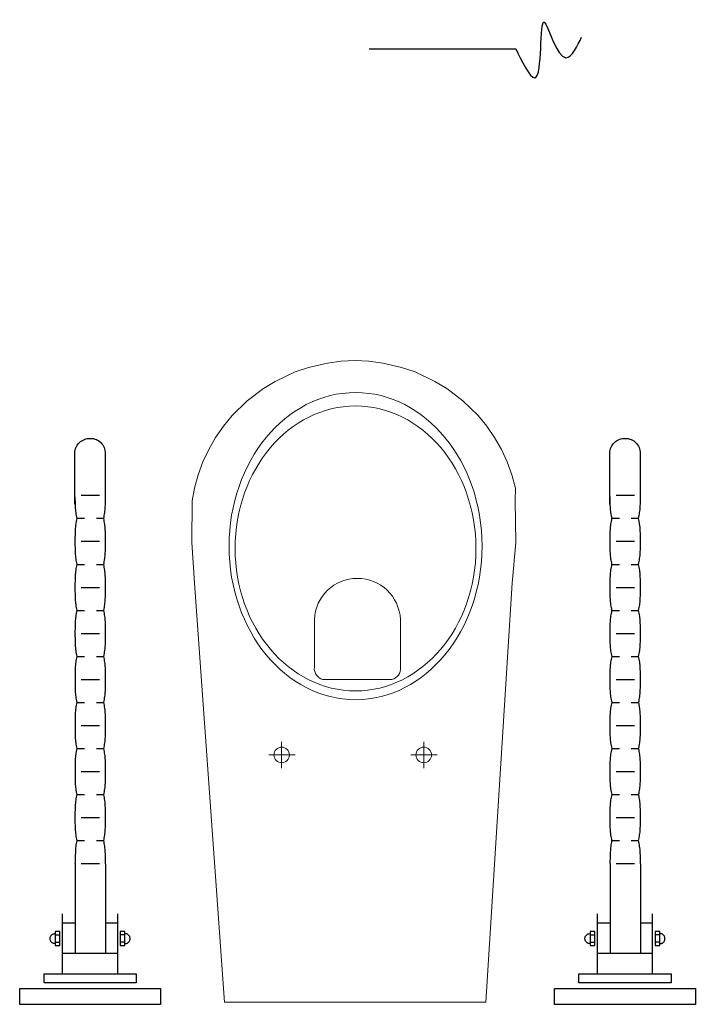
# Model space of a CAD drawing. Header units: metres. Extents: x 6502846 to 6512378, y 5892705 to 5896166.
# Tile 23 of 73: x 6503894.799 to 6503895.536, y 5894689.06 to 5894690.133. Entities that reach past the tile are written whole.
import ezdxf

# ---------------------------------------------------------------- set-up
doc = ezdxf.new("R2010")
doc.units = ezdxf.units.M
doc.header["$MEASUREMENT"] = 0
doc.layers.get('0').update_dxf_attribs({"color": 2})
doc.layers.add('A_wyposażenie_sanitarne', color=131, linetype='Continuous')

# ---------------------------------------------------------------- blocks, each defined once
blk = doc.blocks.new('ustęp2')
at = {"lineweight": 0}
for p, q in [((58658.32, 45854.2), (58660.37, 45854.68)), ((58660.37, 45854.68), (58661.87, 45854.88)), ((58661.87, 45854.88), (58663.39, 45854.95)), ((58664.9, 45854.88), (58663.39, 45854.95)), ((58666.41, 45854.68), (58664.9, 45854.88)), ((58668.46, 45854.2), (58666.41, 45854.68)), ((58654.68, 45852.68), (58656.85, 45853.73)), ((58656.85, 45853.73), (58658.32, 45854.2)), ((58669.93, 45853.73), (58668.46, 45854.2)), ((58672.1, 45852.68), (58669.93, 45853.73)), ((58653.39, 45851.9), (58654.68, 45852.68)), ((58673.39, 45851.9), (58672.1, 45852.68)), ((58651.62, 45850.55), (58653.39, 45851.9)), ((58675.16, 45850.55), (58673.39, 45851.9)), ((58649.98, 45848.95), (58651.62, 45850.55)), ((58676.8, 45848.95), (58675.16, 45850.55)), ((58649.02, 45847.79), (58649.98, 45848.95)), ((58677.76, 45847.79), (58676.8, 45848.95)), ((58648.17, 45846.55), (58649.02, 45847.79)), ((58678.61, 45846.55), (58677.76, 45847.79)), ((58647.42, 45845.25), (58648.17, 45846.55)), ((58679.36, 45845.25), (58678.61, 45846.55)), ((58646.79, 45843.89), (58647.42, 45845.25)), ((58679.99, 45843.89), (58679.36, 45845.25)), ((58646.27, 45842.48), (58646.79, 45843.89)), ((58680.5, 45842.48), (58679.99, 45843.89)), ((58645.88, 45841.04), (58646.27, 45842.48)), ((58680.9, 45841.04), (58680.5, 45842.48)), ((58645.62, 45839.65), (58645.88, 45841.04)), ((58680.85, 45839.65), (58680.9, 45841.04)), ((58645.57, 45835.1), (58645.62, 45839.65)), ((58680.91, 45835.1), (58680.85, 45839.65)), ((58645.89, 45830.66), (58645.57, 45835.1)), ((58680.54, 45830.66), (58680.91, 45835.1)), ((58649.13, 45784.96), (58645.89, 45830.66)), ((58677.65, 45784.96), (58680.54, 45830.66)), ((58658.95, 45821.47), (58658.95, 45826.72)), ((58668.33, 45821.47), (58668.33, 45826.72)), ((58659.89, 45820.17), (58667.39, 45820.17)), ((58655.38, 45811.94), (58655.38, 45813.36)), ((58670.88, 45811.94), (58670.88, 45813.36)), ((58655.38, 45811.94), (58653.97, 45811.94)), ((58655.38, 45811.94), (58656.86, 45811.94)), ((58655.38, 45811.94), (58655.38, 45810.5)), ((58670.88, 45811.94), (58669.47, 45811.94)), ((58670.88, 45811.94), (58672.36, 45811.94)), ((58670.88, 45811.94), (58670.88, 45810.5)), ((58649.13, 45784.96), (58677.65, 45784.96))]:
    blk.add_line(p, q, dxfattribs=at)
for centre, radius, start, end in [((58663.64, 45826.49), 4.7, 2.8022, 177.1978), ((58660.14, 45821.35), 1.2, 174.1101, 257.7661), ((58667.14, 45821.35), 1.2, 282.2339, 5.8899)]:
    blk.add_arc(centre, radius, start, end, dxfattribs=at)
at = {"lineweight": 0, "extrusion": (0, 0, -1)}
for centre, major_axis, ratio in [((58663.44, 45834.71), (0, 16.75), 0.823529), ((58663.44, 45834.46), (0, 15.54), 0.845174)]:
    blk.add_ellipse(centre, major_axis=major_axis, ratio=ratio, dxfattribs=at)
for centre in [(58655.38, 45811.94), (58670.88, 45811.94)]:
    blk.add_ellipse(centre, major_axis=(-0.599, 0.599), ratio=1, start_param=3.141593, end_param=9.424778, dxfattribs=at)
blk = doc.blocks.new('uchwyt rzut')
at = {"ltscale": 35}
blk.add_line((58678, 46014.1), (58681.32, 46014.1), dxfattribs=at)
for p, q in [((58678.09, 45998.76), (58678.09, 46008.57)), ((58681.4, 45998.73), (58681.4, 46008.57))]:
    blk.add_line(p, q)
for points in [[(58687.46, 46012.37), (58672.1, 46012.37), (58672.1, 46014.1), (58687.46, 46014.1), (58687.46, 46012.37)], [(58684.8, 46011.76), (58684.8, 46010.76), (58674.76, 46010.76), (58674.76, 46011.76), (58684.8, 46011.76)], [(58676.77, 46010.75), (58676.77, 46004.22)], [(58682.79, 46010.75), (58682.79, 46004.22)], [(58676.8, 46008.57), (58682.8, 46008.57)], [(58675.96, 46007.47), (58675.96, 46007.47), (58675.91, 46007.47), (58675.85, 46007.46), (58675.8, 46007.45), (58675.75, 46007.43), (58675.7, 46007.41), (58675.66, 46007.38), (58675.62, 46007.35), (58675.58, 46007.31), (58675.54, 46007.27), (58675.51, 46007.23), (58675.48, 46007.19), (58675.46, 46007.14), (58675.44, 46007.09), (58675.43, 46007.04), (58675.42, 46006.98), (58675.42, 46006.93), (58675.42, 46006.87), (58675.43, 46006.82), (58675.44, 46006.76), (58675.46, 46006.71), (58675.48, 46006.67), (58675.51, 46006.62), (58675.54, 46006.58), (58675.58, 46006.54), (58675.62, 46006.51), (58675.66, 46006.47), (58675.7, 46006.45), (58675.75, 46006.42), (58675.8, 46006.41), (58675.85, 46006.39), (58675.91, 46006.38)], [(58675.98, 46007.32), (58676.48, 46007.32)], [(58675.99, 46007.68), (58675.99, 46006.17), (58676.49, 46006.17), (58676.49, 46007.68), (58675.99, 46007.68)], [(58683.08, 46007.68), (58683.08, 46006.17), (58683.58, 46006.17), (58683.58, 46007.68), (58683.08, 46007.68)], [(58683.59, 46007.32), (58683.09, 46007.32)], [(58683.6, 46007.47), (58683.6, 46007.47), (58683.66, 46007.47), (58683.71, 46007.46), (58683.77, 46007.45), (58683.82, 46007.43), (58683.86, 46007.41), (58683.91, 46007.38), (58683.95, 46007.35), (58683.99, 46007.31), (58684.02, 46007.27), (58684.06, 46007.23), (58684.08, 46007.19), (58684.11, 46007.14), (58684.12, 46007.09), (58684.14, 46007.04), (58684.15, 46006.98), (58684.15, 46006.93), (58684.15, 46006.87), (58684.14, 46006.82), (58684.12, 46006.76), (58684.11, 46006.71), (58684.08, 46006.67), (58684.06, 46006.62), (58684.02, 46006.58), (58683.99, 46006.54), (58683.95, 46006.51), (58683.91, 46006.47), (58683.86, 46006.45), (58683.82, 46006.42), (58683.77, 46006.41), (58683.71, 46006.39), (58683.66, 46006.38)], [(58675.98, 46006.53), (58676.48, 46006.53)], [(58683.59, 46006.53), (58683.09, 46006.53)], [(58676.8, 46005.26), (58678.12, 46005.26)], [(58681.45, 46005.26), (58682.8, 46005.26)], [(58678.09, 45998.76), (58678.09, 45998.76), (58678.09, 45998.6), (58678.09, 45998.44), (58678.09, 45998.28), (58678.1, 45998.12), (58678.1, 45997.97), (58678.1, 45997.81), (58678.11, 45997.65), (58678.12, 45997.49), (58678.13, 45997.33), (58678.14, 45997.17), (58678.16, 45997.02), (58678.18, 45996.86), (58678.2, 45996.7), (58678.23, 45996.55), (58678.26, 45996.39), (58678.29, 45996.23), (58678.26, 45996.09), (58678.23, 45995.93), (58678.2, 45995.78), (58678.18, 45995.63), (58678.16, 45995.47), (58678.14, 45995.31), (58678.13, 45995.16), (58678.12, 45995), (58678.11, 45994.84), (58678.1, 45994.68), (58678.1, 45994.52), (58678.1, 45994.36), (58678.09, 45994.2), (58678.09, 45994.04), (58678.09, 45993.88), (58678.09, 45993.72), (58678.09, 45993.57), (58678.09, 45993.42), (58678.09, 45993.26), (58678.1, 45993.11), (58678.1, 45992.95), (58678.1, 45992.79), (58678.11, 45992.64), (58678.12, 45992.48), (58678.13, 45992.32), (58678.14, 45992.17), (58678.15, 45992.01), (58678.17, 45991.85), (58678.2, 45991.7), (58678.22, 45991.54), (58678.25, 45991.39), (58678.29, 45991.24), (58678.25, 45991.08), (58678.22, 45990.92), (58678.2, 45990.76), (58678.17, 45990.61), (58678.15, 45990.45), (58678.14, 45990.29), (58678.12, 45990.13), (58678.11, 45989.98), (58678.1, 45989.82), (58678.1, 45989.66), (58678.09, 45989.5), (58678.09, 45989.34), (58678.09, 45989.19), (58678.09, 45989.03), (58678.09, 45988.87), (58678.09, 45988.71), (58678.09, 45988.56), (58678.09, 45988.4), (58678.09, 45988.24), (58678.09, 45988.09), (58678.09, 45987.93), (58678.1, 45987.77), (58678.1, 45987.61), (58678.11, 45987.46), (58678.12, 45987.3), (58678.14, 45987.14), (58678.15, 45986.99), (58678.17, 45986.83), (58678.2, 45986.67), (58678.22, 45986.52), (58678.25, 45986.36), (58678.29, 45986.2), (58678.25, 45986.04), (58678.22, 45985.89), (58678.2, 45985.73), (58678.17, 45985.57), (58678.15, 45985.42), (58678.14, 45985.26), (58678.12, 45985.1), (58678.11, 45984.95), (58678.1, 45984.79), (58678.1, 45984.64), (58678.09, 45984.48), (58678.09, 45984.33), (58678.09, 45984.17), (58678.09, 45984.02), (58678.09, 45983.86), (58678.09, 45983.71), (58678.09, 45983.55), (58678.09, 45983.39), (58678.09, 45983.23), (58678.09, 45983.07), (58678.09, 45982.91), (58678.1, 45982.75), (58678.1, 45982.59), (58678.11, 45982.44), (58678.12, 45982.28), (58678.14, 45982.12), (58678.15, 45981.96), (58678.17, 45981.8), (58678.2, 45981.64), (58678.22, 45981.48), (58678.25, 45981.32), (58678.29, 45981.16), (58678.25, 45981.01), (58678.22, 45980.85), (58678.2, 45980.7), (58678.17, 45980.54), (58678.15, 45980.38), (58678.14, 45980.23), (58678.12, 45980.07), (58678.11, 45979.92), (58678.11, 45979.76), (58678.1, 45979.61), (58678.1, 45979.45), (58678.09, 45979.29), (58678.09, 45979.14), (58678.09, 45978.98), (58678.09, 45978.83), (58678.09, 45978.67), (58678.09, 45978.51), (58678.09, 45978.35), (58678.09, 45978.2), (58678.09, 45978.04), (58678.1, 45977.88), (58678.1, 45977.72), (58678.11, 45977.57), (58678.11, 45977.41), (58678.12, 45977.25), (58678.14, 45977.09), (58678.15, 45976.94), (58678.17, 45976.78), (58678.2, 45976.62), (58678.22, 45976.46), (58678.26, 45976.3), (58678.29, 45976.15), (58678.26, 45975.99), (58678.22, 45975.83), (58678.2, 45975.68), (58678.17, 45975.52), (58678.15, 45975.36), (58678.14, 45975.21), (58678.13, 45975.05), (58678.11, 45974.89), (58678.11, 45974.74), (58678.1, 45974.58), (58678.1, 45974.42), (58678.09, 45974.27), (58678.09, 45974.11), (58678.09, 45973.95), (58678.09, 45973.8), (58678.09, 45973.64), (58678.09, 45973.48), (58678.09, 45973.33), (58678.09, 45973.17), (58678.09, 45973.02), (58678.1, 45972.86), (58678.1, 45972.7), (58678.11, 45972.55), (58678.11, 45972.39), (58678.13, 45972.23), (58678.14, 45972.08), (58678.15, 45971.92), (58678.17, 45971.76), (58678.2, 45971.61), (58678.22, 45971.45), (58678.26, 45971.3), (58678.29, 45971.14), (58678.26, 45970.98), (58678.22, 45970.82), (58678.2, 45970.67), (58678.17, 45970.51), (58678.16, 45970.35), (58678.14, 45970.2), (58678.13, 45970.04), (58678.12, 45969.88), (58678.11, 45969.73), (58678.1, 45969.57), (58678.1, 45969.41), (58678.09, 45969.26), (58678.09, 45969.1), (58678.09, 45968.94), (58678.09, 45968.79), (58678.09, 45968.63), (58678.09, 45968.47), (58678.09, 45968.31), (58678.09, 45968.16), (58678.09, 45968), (58678.1, 45967.84), (58678.1, 45967.69), (58678.11, 45967.53), (58678.12, 45967.37), (58678.13, 45967.22), (58678.14, 45967.06), (58678.16, 45966.9), (58678.17, 45966.75), (58678.2, 45966.59), (58678.23, 45966.43), (58678.26, 45966.27), (58678.29, 45966.12), (58678.26, 45965.96), (58678.23, 45965.8), (58678.2, 45965.65), (58678.18, 45965.49), (58678.16, 45965.33), (58678.14, 45965.18), (58678.13, 45965.02), (58678.12, 45964.86), (58678.11, 45964.71), (58678.1, 45964.55), (58678.1, 45964.39), (58678.09, 45964.23), (58678.09, 45964.08), (58678.09, 45963.92), (58678.09, 45963.76), (58678.09, 45963.61), (58678.09, 45963.45), (58678.09, 45963.29), (58678.09, 45963.14), (58678.09, 45962.98), (58678.1, 45962.82), (58678.1, 45962.67), (58678.11, 45962.51), (58678.12, 45962.36), (58678.13, 45962.2), (58678.14, 45962.04), (58678.16, 45961.89), (58678.18, 45961.73), (58678.2, 45961.57), (58678.23, 45961.42), (58678.26, 45961.26), (58678.29, 45961.1), (58678.26, 45960.95), (58678.23, 45960.79), (58678.2, 45960.63), (58678.18, 45960.47), (58678.16, 45960.32), (58678.14, 45960.16), (58678.13, 45960), (58678.12, 45959.84), (58678.11, 45959.69), (58678.1, 45959.53), (58678.1, 45959.37), (58678.1, 45959.21), (58678.09, 45959.06), (58678.09, 45958.9), (58678.09, 45958.74)], [(58680.75, 45998.74), (58678.74, 45998.74)], [(58681.4, 45998.73), (58681.4, 45998.73), (58681.39, 45998.58), (58681.38, 45998.42), (58681.37, 45998.27), (58681.37, 45998.11), (58681.36, 45997.96), (58681.36, 45997.8), (58681.35, 45997.65), (58681.35, 45997.49), (58681.34, 45997.34), (58681.33, 45997.18), (58681.32, 45997.02), (58681.3, 45996.87), (58681.29, 45996.71), (58681.26, 45996.56), (58681.23, 45996.4), (58681.2, 45996.25), (58681.23, 45996.09), (58681.26, 45995.93), (58681.29, 45995.78), (58681.31, 45995.62), (58681.33, 45995.46), (58681.35, 45995.3), (58681.36, 45995.14), (58681.37, 45994.99), (58681.38, 45994.83), (58681.39, 45994.67), (58681.39, 45994.51), (58681.4, 45994.36), (58681.4, 45994.2), (58681.4, 45994.04), (58681.4, 45993.88), (58681.4, 45993.72), (58681.4, 45993.57), (58681.4, 45993.41), (58681.4, 45993.25), (58681.4, 45993.1), (58681.39, 45992.94), (58681.39, 45992.78), (58681.38, 45992.62), (58681.37, 45992.46), (58681.36, 45992.3), (58681.35, 45992.14), (58681.33, 45991.99), (58681.31, 45991.83), (58681.29, 45991.68), (58681.26, 45991.52), (58681.23, 45991.37), (58681.19, 45991.22), (58681.23, 45991.07), (58681.26, 45990.91), (58681.29, 45990.75), (58681.31, 45990.59), (58681.33, 45990.44), (58681.35, 45990.28), (58681.36, 45990.12), (58681.37, 45989.96), (58681.38, 45989.81), (58681.38, 45989.65), (58681.39, 45989.49), (58681.39, 45989.33), (58681.39, 45989.18), (58681.39, 45989.02), (58681.39, 45988.86), (58681.39, 45988.7), (58681.39, 45988.55), (58681.39, 45988.39), (58681.39, 45988.23), (58681.39, 45988.08), (58681.39, 45987.92), (58681.38, 45987.76), (58681.38, 45987.61), (58681.37, 45987.45), (58681.36, 45987.29), (58681.35, 45987.13), (58681.33, 45986.98), (58681.31, 45986.82), (58681.29, 45986.66), (58681.26, 45986.51), (58681.23, 45986.35), (58681.19, 45986.19), (58681.23, 45986.04), (58681.26, 45985.88), (58681.29, 45985.72), (58681.31, 45985.57), (58681.33, 45985.41), (58681.35, 45985.25), (58681.36, 45985.1), (58681.37, 45984.94), (58681.38, 45984.78), (58681.38, 45984.62), (58681.39, 45984.47), (58681.39, 45984.31), (58681.39, 45984.15), (58681.39, 45984), (58681.39, 45983.84), (58681.39, 45983.68), (58681.39, 45983.53), (58681.39, 45983.37), (58681.39, 45983.21), (58681.39, 45983.05), (58681.39, 45982.9), (58681.38, 45982.74), (58681.38, 45982.58), (58681.37, 45982.42), (58681.36, 45982.27), (58681.35, 45982.11), (58681.33, 45981.95), (58681.31, 45981.79), (58681.29, 45981.64), (58681.26, 45981.48), (58681.23, 45981.32), (58681.19, 45981.16), (58681.23, 45981.01), (58681.26, 45980.85), (58681.29, 45980.69), (58681.31, 45980.54), (58681.33, 45980.38), (58681.35, 45980.22), (58681.36, 45980.07), (58681.37, 45979.91), (58681.38, 45979.75), (58681.39, 45979.6), (58681.39, 45979.44), (58681.39, 45979.28), (58681.39, 45979.12), (58681.39, 45978.97), (58681.39, 45978.81), (58681.39, 45978.65), (58681.39, 45978.5), (58681.39, 45978.34), (58681.39, 45978.18), (58681.39, 45978.03), (58681.39, 45977.87), (58681.39, 45977.72), (58681.38, 45977.56), (58681.37, 45977.4), (58681.36, 45977.25), (58681.35, 45977.09), (58681.33, 45976.93), (58681.31, 45976.78), (58681.29, 45976.62), (58681.26, 45976.46), (58681.23, 45976.31), (58681.19, 45976.15), (58681.23, 45976), (58681.26, 45975.84), (58681.29, 45975.69), (58681.31, 45975.53), (58681.33, 45975.37), (58681.35, 45975.22), (58681.36, 45975.06), (58681.37, 45974.9), (58681.38, 45974.74), (58681.39, 45974.59), (58681.39, 45974.43), (58681.39, 45974.27), (58681.39, 45974.11), (58681.4, 45973.96), (58681.4, 45973.8), (58681.4, 45973.64), (58681.4, 45973.49), (58681.4, 45973.33), (58681.39, 45973.17), (58681.39, 45973.02), (58681.39, 45972.86), (58681.39, 45972.71), (58681.38, 45972.55), (58681.37, 45972.39), (58681.36, 45972.24), (58681.35, 45972.08), (58681.33, 45971.93), (58681.31, 45971.77), (58681.29, 45971.61), (58681.26, 45971.46), (58681.23, 45971.3), (58681.2, 45971.15), (58681.23, 45970.99), (58681.26, 45970.83), (58681.29, 45970.67), (58681.31, 45970.52), (58681.33, 45970.36), (58681.35, 45970.2), (58681.36, 45970.04), (58681.37, 45969.89), (58681.38, 45969.73), (58681.39, 45969.57), (58681.39, 45969.42), (58681.39, 45969.26), (58681.4, 45969.1), (58681.4, 45968.94), (58681.4, 45968.79), (58681.4, 45968.63), (58681.4, 45968.47), (58681.4, 45968.31), (58681.4, 45968.16), (58681.39, 45968), (58681.39, 45967.84), (58681.39, 45967.68), (58681.38, 45967.53), (58681.37, 45967.37), (58681.36, 45967.21), (58681.35, 45967.05), (58681.33, 45966.9), (58681.31, 45966.74), (58681.29, 45966.58), (58681.26, 45966.42), (58681.23, 45966.27), (58681.2, 45966.11), (58681.23, 45965.96), (58681.26, 45965.8), (58681.29, 45965.65), (58681.31, 45965.49), (58681.33, 45965.33), (58681.35, 45965.18), (58681.36, 45965.02), (58681.37, 45964.86), (58681.38, 45964.71), (58681.39, 45964.55), (58681.39, 45964.39), (58681.39, 45964.23), (58681.4, 45964.08), (58681.4, 45963.92), (58681.4, 45963.76), (58681.4, 45963.61), (58681.4, 45963.45), (58681.4, 45963.29), (58681.4, 45963.14), (58681.39, 45962.98), (58681.39, 45962.82), (58681.39, 45962.67), (58681.38, 45962.51), (58681.37, 45962.36), (58681.36, 45962.2), (58681.35, 45962.04), (58681.33, 45961.89), (58681.31, 45961.73), (58681.29, 45961.57), (58681.26, 45961.42), (58681.23, 45961.26), (58681.2, 45961.1), (58681.23, 45960.95), (58681.26, 45960.79), (58681.29, 45960.63), (58681.31, 45960.47), (58681.33, 45960.31), (58681.35, 45960.15), (58681.36, 45960), (58681.37, 45959.84), (58681.38, 45959.68), (58681.39, 45959.52), (58681.39, 45959.36), (58681.39, 45959.2), (58681.4, 45959.05), (58681.4, 45958.89), (58681.4, 45958.73)], [(58679.1, 45996.23), (58678.3, 45996.23)], [(58681.2, 45996.23), (58680.39, 45996.23)], [(58680.75, 45993.72), (58678.74, 45993.72)], [(58679.1, 45991.21), (58678.3, 45991.21)], [(58681.2, 45991.21), (58680.39, 45991.21)], [(58680.75, 45988.7), (58678.74, 45988.7)], [(58679.1, 45986.19), (58678.3, 45986.19)], [(58681.2, 45986.19), (58680.39, 45986.19)], [(58680.75, 45983.68), (58678.74, 45983.68)], [(58679.1, 45981.17), (58678.3, 45981.17)], [(58681.2, 45981.17), (58680.39, 45981.17)], [(58680.75, 45978.66), (58678.74, 45978.66)], [(58679.1, 45976.15), (58678.3, 45976.15)], [(58681.2, 45976.15), (58680.39, 45976.15)], [(58680.75, 45973.64), (58678.74, 45973.64)], [(58679.1, 45971.13), (58678.3, 45971.13)], [(58681.2, 45971.13), (58680.39, 45971.13)], [(58680.75, 45968.62), (58678.74, 45968.62)], [(58679.1, 45966.11), (58678.3, 45966.11)], [(58681.2, 45966.11), (58680.39, 45966.11)], [(58680.75, 45963.6), (58678.74, 45963.6)], [(58679.1, 45961.09), (58678.3, 45961.09)], [(58681.2, 45961.09), (58680.39, 45961.09)], [(58681.44, 45959.55), (58681.44, 45953.99), (58681.44, 45953.99), (58681.43, 45953.82), (58681.4, 45953.65), (58681.36, 45953.49), (58681.3, 45953.34), (58681.23, 45953.2), (58681.15, 45953.06), (58681.05, 45952.94), (58680.94, 45952.82), (58680.82, 45952.72), (58680.69, 45952.63), (58680.55, 45952.55), (58680.4, 45952.48), (58680.25, 45952.43), (58680.09, 45952.39), (58679.92, 45952.37), (58679.75, 45952.37), (58679.58, 45952.38), (58679.41, 45952.4), (58679.25, 45952.44), (58679.1, 45952.5), (58678.96, 45952.57), (58678.83, 45952.65), (58678.7, 45952.74), (58678.59, 45952.84), (58678.49, 45952.96), (58678.4, 45953.09), (58678.32, 45953.22), (58678.25, 45953.36), (58678.2, 45953.51), (58678.16, 45953.67), (58678.14, 45953.83), (58678.13, 45959.53)], [(58680.75, 45958.58), (58678.74, 45958.58)]]:
    blk.add_lwpolyline(points)

msp = doc.modelspace()

# ---------------------------------------------------------------- linework, layer by layer
at = {"layer": 'A_wyposażenie_sanitarne'}
msp.add_line((6503895.1799, 5894690.1016), (6503895.3398, 5894690.1016), dxfattribs=at)
at = {"layer": 'A_wyposażenie_sanitarne', "start_tangent": (0.434368, -0.900736), "end_tangent": (0.433825, 0.900997)}
msp.add_spline([(6503895.3398, 5894690.1016), (6503895.3608, 5894690.0701), (6503895.3709, 5894690.1308), (6503895.3945, 5894690.0919), (6503895.4116, 5894690.1143)], degree=3, dxfattribs=at)

# ---------------------------------------------------------------- block references
at = {"layer": 'A_wyposażenie_sanitarne', "xscale": 0.01, "yscale": 0.01, "zscale": 0.01}
for name, p, rotation in [('ustęp2', (6503308.5314, 5894231.2113), 8.63025367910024e-05), ('uchwyt rzut', (6504481.6727, 5895149.2014), 180.0000863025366), ('uchwyt rzut', (6504482.2561, 5895149.2014), 180.0000863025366)]:
    msp.add_blockref(name, p, dxfattribs=dict(at, rotation=rotation))

doc.saveas('drawing.dxf')
